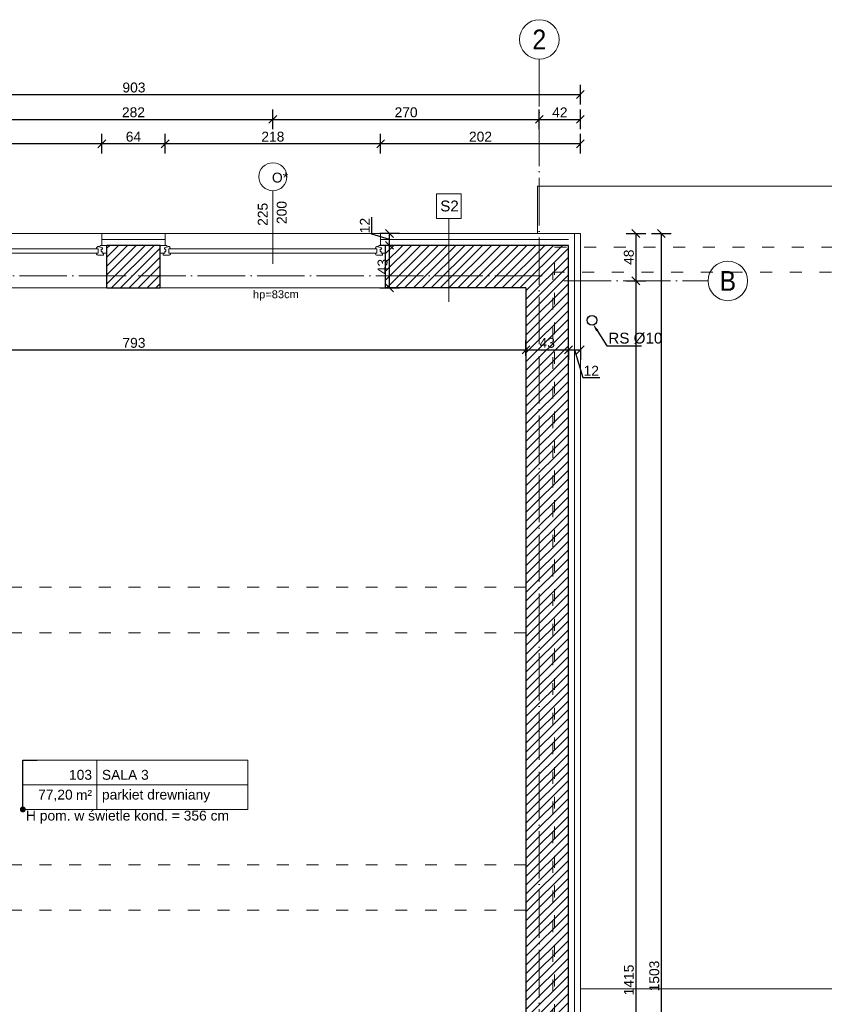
# Model space of a CAD drawing. Header units: millimetres. Extents: x 6506 to 39690, y 6022 to 25261.
# Tile 54 of 59: x 20211 to 21024, y 18873 to 19869. Entities that reach past the tile are written whole.
import ezdxf
from ezdxf import colors
from ezdxf.entities.mleader import LeaderData, LeaderLine
from ezdxf.enums import TextEntityAlignment as Align
from ezdxf.math import Vec2, Vec3

# ---------------------------------------------------------------- set-up
doc = ezdxf.new("R2010")
doc.units = ezdxf.units.MM
for name, pattern in [('ACAD_ISO03W100', [30, 12, -18]), ('ACAD_ISO04W100', [30, 24, -3, 0, -3]), ('DASHED', [19.05, 12.7, -6.35]), ('Osie$0$CONTINOUS', [0])]:
    doc.linetypes.add(name, pattern=pattern)
for name, color, linetype, lineweight, true_color in [('A_HATCH', 7, 'Continuous', 5, 0x999999), ('A_IZOLEACJA TERMI_PROJEKTOWANA', 7, 'Continuous', 15, 0x0089b6), ('A_WIDOK 2PLAN', 7, 'Continuous', 9, 0x666666)]:
    doc.layers.add(name, color=color, linetype=linetype, lineweight=lineweight, true_color=true_color)
for name, color, linetype, lineweight in [('A_KONST_ISTNIEJĄCE', 83, 'Continuous', 25), ('A_OPISY', 40, 'Continuous', 9), ('A_OSIE KONSTRUKCYJNE', 150, 'ACAD_ISO04W100', 5), ('A_STOLARKA OKIENNA', 141, 'Continuous', 15), ('A_WIDOK', 141, 'Continuous', 13), ('A_WIDOK-NAD', 221, 'DASHED', 13), ('A_WYMIAROWANIE', 7, 'Continuous', 9)]:
    doc.layers.add(name, color=color, linetype=linetype, lineweight=lineweight)
doc.layers.add('A_NIEWIDOCZNE  POMOCNICZE', color=252, linetype='ACAD_ISO03W100', lineweight=5, plot=False)
doc.layers.add('A_RYNNY', color=71, linetype='Continuous')
doc.styles.add('ARIAL', font='arial.ttf')
doc.styles.add('DEMIURG_100_opisy', font='arial.ttf', dxfattribs={"width": 0.9, "height": 20})
doc.styles.get("Standard").update_dxf_attribs({"font": 'arial.ttf'})
doc.linetypes.add('BATTING', pattern='A,0.0001,-0.1,[134,ltypeshp.shx,S=0.1,R=0,X=-0.1,Y=0],-0.2,[134,ltypeshp.shx,S=0.1,R=180,X=0.1,Y=0],-0.1', length=0.4001)
doc.dimstyles.new('1 do 100', dxfattribs={"dimtxt": 10, "dimasz": 8, "dimexe": 10, "dimexo": 10, "dimgap": 2, "dimtad": 1, "dimdec": 0, "dimtxsty": 'Standard', "dimblk": 'OBLIQUE', "dimcen": 2.5, "dimadec": 0, "dimazin": 0, "dimtfac": 1, "dimtdec": 0, "dimtmove": 0, "dimatfit": 3, "dimldrblk": 'OBLIQUE', "dimfxl": 10, "dimfxlon": 1, "dimarcsym": 0})

# ---------------------------------------------------------------- blocks, each defined once
blk = doc.blocks.new('*U176')
at = {"color": 144}
for p, q in [((-28, 0), (-28, -8)), ((-28, 0), (-21.32, 0)), ((-28, 0), (-28, -8)), ((-21.32, 0), (-20.74, -1.55)), ((193.32, 0), (192.74, -1.55)), ((200, 0), (193.32, 0)), ((200, 0), (200, -8)), ((-28, -8), (-24.8, -8)), ((-24.8, -8), (-24.8, -9.92)), ((-24.8, -8), (-23.41, -8)), ((-24.8, -9.92), (-18.94, -9.92)), ((-23.76, -2.4), (-20.74, -1.55)), ((-23.76, -3.73), (-23.76, -2.4)), ((-22.39, -3.73), (-23.76, -3.73)), ((-23.41, -8), (-23.41, -6.06)), ((-23.41, -6.06), (-22.39, -6.06)), ((-22.39, -6.06), (-22.39, -3.73)), ((-20.74, -1.55), (-19.89, -1.55)), ((-19.89, -1.55), (-19.99, -1.01)), ((-19.25, -7.98), (-19.25, -3.66)), ((-19.25, -3.66), (-17.62, -3.66)), ((-17.66, -7.98), (-19.25, -7.98)), ((-17.66, -9.03), (-17.66, -7.98)), ((191.25, -3.66), (189.62, -3.66)), ((189.66, -9.03), (189.66, -7.98)), ((189.66, -7.98), (191.25, -7.98)), ((196.8, -9.92), (190.94, -9.92)), ((191.25, -7.98), (191.25, -3.66)), ((191.89, -1.55), (191.99, -1.01)), ((192.74, -1.55), (191.89, -1.55)), ((195.76, -2.4), (192.74, -1.55)), ((194.39, -6.06), (194.39, -3.73)), ((194.39, -3.73), (195.76, -3.73)), ((195.41, -6.06), (194.39, -6.06)), ((195.41, -8), (195.41, -6.06)), ((196.8, -8), (195.41, -8)), ((195.76, -3.73), (195.76, -2.4)), ((200, -8), (196.8, -8)), ((196.8, -8), (196.8, -9.92))]:
    blk.add_line(p, q, dxfattribs=at)
blk.add_lwpolyline([(-19.25, -3.66), (191.25, -3.66), (191.25, -7.98), (-19.25, -7.98)], close=True, dxfattribs=at)
for centre, radius, start, end in [((-20.13, -3.52), 2.51, 356.81051, 86.81051), ((-19.03, -8.42), 1.5, 273.35533, 335.68535), ((192.13, -3.52), 2.51, 93.18949, 183.18949), ((191.03, -8.42), 1.5, 204.31465, 266.64467)]:
    blk.add_arc(centre, radius, start, end, dxfattribs=at)
blk = doc.blocks.new('WARTOŚĆ')
at = {"layer": 'A_OPISY', "color": 144}
blk.add_line((0, 0), (0, 73.97), dxfattribs=at)
blk.add_circle((0, 88.12), 14.15, dxfattribs=at)
blk.add_attdef('OZ', (-9.99, 82.42), '', height=10, dxfattribs=at)
for tag, p in [('S', (-4.03, 32.64)), ('H', (15.09, 32.64))]:
    blk.add_attdef(tag, p, '', height=10, rotation=90, dxfattribs=at)
blk = doc.blocks.new('*U134')
at = {"lineweight": 5}
for p, q in [((-75, -25), (-75, 25)), ((-75, 25), (0, 25)), ((0, 0), (0, 25)), ((0, 25), (152.71, 25)), ((152.71, 25), (152.71, -25)), ((-75, -25), (0, -25)), ((152.71, -25), (0, -25))]:
    blk.add_line(p, q, dxfattribs=at)
at = {"lineweight": 5, "ltscale": 18.5}
for p, q in [((0, 25), (0, -25)), ((-75, 0), (152.71, 0))]:
    blk.add_line(p, q, dxfattribs=at)
at = {"lineweight": 5, "ltscale": 18.5, "insert": (-5, -10.38), "char_height": 10, "attachment_point": 6, "style": 'ARIAL'}
blk.add_mtext('\\A1;m²', dxfattribs=at)
at = {"lineweight": 5, "style": 'ARIAL'}
blk.add_attdef('1NR', text='', height=10, dxfattribs=at).set_placement((-5, 5), align=Align.RIGHT)
blk.add_attdef('2POM', (5, 5), '', height=10, dxfattribs=at)
blk.add_attdef('4PL2', text='', height=10, dxfattribs=at).set_placement((-24.57, -5), align=Align.TOP_RIGHT)
blk.add_attdef('3POS', text='', height=10, dxfattribs=at).set_placement((5, -5), align=Align.TOP_LEFT)
blk = doc.blocks.new('_Dot')
at = {"color": 0, "linetype": 'ByBlock', "lineweight": -2}
blk.add_line((-0.5, 0), (-1, 0), dxfattribs=at)
at = {"color": 0, "linetype": 'ByBlock', "const_width": 0.5}
blk.add_lwpolyline([(-0.25, 0, 1), (0.25, 0, 1)], format="xyb", close=True, dxfattribs=at)
blk = doc.blocks.new('_Oblique')
at = {"color": 0, "linetype": 'ByBlock', "lineweight": -2}
blk.add_line((-0.5, -0.5), (0.5, 0.5), dxfattribs=at)
blk = doc.blocks.new('*D466')
at = {"layer": 'A_WYMIAROWANIE', "color": 0, "lineweight": -2, "ltscale": 2, "transparency": 16777216}
for p, q in [((20575.77, 19733.5), (20575.77, 19753.5)), ((20777.77, 19733.5), (20777.77, 19753.5)), ((20777.77, 19743.5), (20575.77, 19743.5))]:
    blk.add_line(p, q, dxfattribs=at)
at = {"layer": 'Defpoints', "color": 0, "ltscale": 2, "transparency": 16777216}
for p in [(20575.77, 19743.5), (20575.77, 19652.66), (20777.77, 19652.66)]:
    blk.add_point(p, dxfattribs=at)
at = {"layer": 'A_WYMIAROWANIE', "color": 0, "lineweight": -2, "ltscale": 2, "transparency": 16777216, "xscale": 8, "yscale": 8, "zscale": 8, "rotation": 180}
blk.add_blockref('_Oblique', (20575.77, 19743.5), dxfattribs=at)
at = {"layer": 'A_WYMIAROWANIE', "color": 0, "lineweight": -2, "ltscale": 2, "transparency": 16777216, "xscale": 8, "yscale": 8, "zscale": 8}
blk.add_blockref('_Oblique', (20777.77, 19743.5), dxfattribs=at)
at = {"layer": 'A_WYMIAROWANIE', "color": 0, "ltscale": 2, "transparency": 16777216, "insert": (20676.77, 19750.61), "char_height": 10, "attachment_point": 5}
blk.add_mtext('202', dxfattribs=at)
blk = doc.blocks.new('*D467')
at = {"layer": 'A_WYMIAROWANIE', "color": 0, "lineweight": -2, "ltscale": 2, "transparency": 16777216}
for p, q in [((20357.77, 19733.5), (20357.77, 19753.5)), ((20575.77, 19733.5), (20575.77, 19753.5)), ((20575.77, 19743.5), (20357.77, 19743.5))]:
    blk.add_line(p, q, dxfattribs=at)
at = {"layer": 'Defpoints', "color": 0, "ltscale": 2, "transparency": 16777216}
for p in [(20357.77, 19743.5), (20357.77, 19652.66), (20575.77, 19652.66)]:
    blk.add_point(p, dxfattribs=at)
at = {"layer": 'A_WYMIAROWANIE', "color": 0, "lineweight": -2, "ltscale": 2, "transparency": 16777216, "xscale": 8, "yscale": 8, "zscale": 8, "rotation": 180}
blk.add_blockref('_Oblique', (20357.77, 19743.5), dxfattribs=at)
at = {"layer": 'A_WYMIAROWANIE', "color": 0, "lineweight": -2, "ltscale": 2, "transparency": 16777216, "xscale": 8, "yscale": 8, "zscale": 8}
blk.add_blockref('_Oblique', (20575.77, 19743.5), dxfattribs=at)
at = {"layer": 'A_WYMIAROWANIE', "color": 0, "ltscale": 2, "transparency": 16777216, "insert": (20466.77, 19750.61), "char_height": 10, "attachment_point": 5}
blk.add_mtext('218', dxfattribs=at)
blk = doc.blocks.new('*D468')
at = {"layer": 'A_WYMIAROWANIE', "color": 0, "lineweight": -2, "ltscale": 2, "transparency": 16777216}
for p, q in [((20293.77, 19733.5), (20293.77, 19753.5)), ((20357.77, 19733.5), (20357.77, 19753.5)), ((20357.77, 19743.5), (20293.77, 19743.5))]:
    blk.add_line(p, q, dxfattribs=at)
at = {"layer": 'Defpoints', "color": 0, "ltscale": 2, "transparency": 16777216}
for p in [(20293.77, 19743.5), (20293.77, 19652.66), (20357.77, 19652.66)]:
    blk.add_point(p, dxfattribs=at)
at = {"layer": 'A_WYMIAROWANIE', "color": 0, "lineweight": -2, "ltscale": 2, "transparency": 16777216, "xscale": 8, "yscale": 8, "zscale": 8, "rotation": 180}
blk.add_blockref('_Oblique', (20293.77, 19743.5), dxfattribs=at)
at = {"layer": 'A_WYMIAROWANIE', "color": 0, "lineweight": -2, "ltscale": 2, "transparency": 16777216, "xscale": 8, "yscale": 8, "zscale": 8}
blk.add_blockref('_Oblique', (20357.77, 19743.5), dxfattribs=at)
at = {"layer": 'A_WYMIAROWANIE', "color": 0, "ltscale": 2, "transparency": 16777216, "insert": (20325.77, 19750.61), "char_height": 10, "attachment_point": 5}
blk.add_mtext('64', dxfattribs=at)
blk = doc.blocks.new('*D469')
at = {"layer": 'A_WYMIAROWANIE', "color": 0, "lineweight": -2, "ltscale": 2, "transparency": 16777216}
for p, q in [((20075.77, 19733.5), (20075.77, 19753.5)), ((20293.77, 19733.5), (20293.77, 19753.5)), ((20293.77, 19743.5), (20075.77, 19743.5))]:
    blk.add_line(p, q, dxfattribs=at)
at = {"layer": 'Defpoints', "color": 0, "ltscale": 2, "transparency": 16777216}
for p in [(20075.77, 19743.5), (20075.77, 19652.66), (20293.77, 19652.66)]:
    blk.add_point(p, dxfattribs=at)
at = {"layer": 'A_WYMIAROWANIE', "color": 0, "lineweight": -2, "ltscale": 2, "transparency": 16777216, "xscale": 8, "yscale": 8, "zscale": 8, "rotation": 180}
blk.add_blockref('_Oblique', (20075.77, 19743.5), dxfattribs=at)
at = {"layer": 'A_WYMIAROWANIE', "color": 0, "lineweight": -2, "ltscale": 2, "transparency": 16777216, "xscale": 8, "yscale": 8, "zscale": 8}
blk.add_blockref('_Oblique', (20293.77, 19743.5), dxfattribs=at)
at = {"layer": 'A_WYMIAROWANIE', "color": 0, "ltscale": 2, "transparency": 16777216, "insert": (20184.77, 19750.61), "char_height": 10, "attachment_point": 5}
blk.add_mtext('218', dxfattribs=at)
blk = doc.blocks.new('*D473')
at = {"layer": 'A_WYMIAROWANIE', "color": 0, "lineweight": -2, "ltscale": 2, "transparency": 16777216}
for p, q in [((20184.77, 19758.18), (20184.77, 19778.18)), ((20466.77, 19758.18), (20466.77, 19778.18)), ((20184.77, 19768.18), (20466.77, 19768.18))]:
    blk.add_line(p, q, dxfattribs=at)
at = {"layer": 'Defpoints', "color": 0, "ltscale": 2, "transparency": 16777216}
for p in [(20466.77, 19768.18), (20184.77, 19658.94), (20466.77, 19658.94)]:
    blk.add_point(p, dxfattribs=at)
at = {"layer": 'A_WYMIAROWANIE', "color": 0, "lineweight": -2, "ltscale": 2, "transparency": 16777216, "xscale": 8, "yscale": 8, "zscale": 8, "rotation": 180}
blk.add_blockref('_Oblique', (20184.77, 19768.18), dxfattribs=at)
at = {"layer": 'A_WYMIAROWANIE', "color": 0, "lineweight": -2, "ltscale": 2, "transparency": 16777216, "xscale": 8, "yscale": 8, "zscale": 8}
blk.add_blockref('_Oblique', (20466.77, 19768.18), dxfattribs=at)
at = {"layer": 'A_WYMIAROWANIE', "color": 0, "ltscale": 2, "transparency": 16777216, "insert": (20325.77, 19775.29), "char_height": 10, "attachment_point": 5}
blk.add_mtext('282', dxfattribs=at)
blk = doc.blocks.new('*D474')
at = {"layer": 'A_WYMIAROWANIE', "color": 0, "lineweight": -2, "ltscale": 2, "transparency": 16777216}
for p, q in [((20466.77, 19758.18), (20466.77, 19778.18)), ((20736.27, 19758.18), (20736.27, 19778.18)), ((20466.77, 19768.18), (20736.27, 19768.18))]:
    blk.add_line(p, q, dxfattribs=at)
at = {"layer": 'Defpoints', "color": 0, "ltscale": 2, "transparency": 16777216}
for p in [(20736.27, 19768.18), (20736.27, 19707.04), (20466.77, 19658.94)]:
    blk.add_point(p, dxfattribs=at)
at = {"layer": 'A_WYMIAROWANIE', "color": 0, "lineweight": -2, "ltscale": 2, "transparency": 16777216, "xscale": 8, "yscale": 8, "zscale": 8, "rotation": 180}
blk.add_blockref('_Oblique', (20466.77, 19768.18), dxfattribs=at)
at = {"layer": 'A_WYMIAROWANIE', "color": 0, "lineweight": -2, "ltscale": 2, "transparency": 16777216, "xscale": 8, "yscale": 8, "zscale": 8}
blk.add_blockref('_Oblique', (20736.27, 19768.18), dxfattribs=at)
at = {"layer": 'A_WYMIAROWANIE', "color": 0, "ltscale": 2, "transparency": 16777216, "insert": (20601.52, 19775.29), "char_height": 10, "attachment_point": 5}
blk.add_mtext('270', dxfattribs=at)
blk = doc.blocks.new('*D475')
at = {"layer": 'A_WYMIAROWANIE', "color": 0, "lineweight": -2, "ltscale": 2, "transparency": 16777216}
for p, q in [((20736.27, 19758.18), (20736.27, 19778.18)), ((20777.77, 19758.18), (20777.77, 19778.18)), ((20736.27, 19768.18), (20777.77, 19768.18))]:
    blk.add_line(p, q, dxfattribs=at)
at = {"layer": 'Defpoints', "color": 0, "ltscale": 2, "transparency": 16777216}
for p in [(20777.77, 19768.18), (20736.27, 19707.04), (20777.77, 19652.66)]:
    blk.add_point(p, dxfattribs=at)
at = {"layer": 'A_WYMIAROWANIE', "color": 0, "lineweight": -2, "ltscale": 2, "transparency": 16777216, "xscale": 8, "yscale": 8, "zscale": 8, "rotation": 180}
blk.add_blockref('_Oblique', (20736.27, 19768.18), dxfattribs=at)
at = {"layer": 'A_WYMIAROWANIE', "color": 0, "lineweight": -2, "ltscale": 2, "transparency": 16777216, "xscale": 8, "yscale": 8, "zscale": 8}
blk.add_blockref('_Oblique', (20777.77, 19768.18), dxfattribs=at)
at = {"layer": 'A_WYMIAROWANIE', "color": 0, "ltscale": 2, "transparency": 16777216, "insert": (20757.02, 19775.2), "char_height": 10, "attachment_point": 5}
blk.add_mtext('42', dxfattribs=at)
blk = doc.blocks.new('*D476')
at = {"layer": 'A_WYMIAROWANIE', "color": 0, "lineweight": -2, "ltscale": 2, "transparency": 16777216}
for p, q in [((19874.77, 19783.25), (19874.77, 19803.25)), ((20777.77, 19783.25), (20777.77, 19803.25)), ((19874.77, 19793.25), (20777.77, 19793.25))]:
    blk.add_line(p, q, dxfattribs=at)
at = {"layer": 'Defpoints', "color": 0, "ltscale": 2, "transparency": 16777216}
for p in [(20777.77, 19793.25), (19874.77, 19652.66), (20777.77, 19652.66)]:
    blk.add_point(p, dxfattribs=at)
at = {"layer": 'A_WYMIAROWANIE', "color": 0, "lineweight": -2, "ltscale": 2, "transparency": 16777216, "xscale": 8, "yscale": 8, "zscale": 8, "rotation": 180}
blk.add_blockref('_Oblique', (19874.77, 19793.25), dxfattribs=at)
at = {"layer": 'A_WYMIAROWANIE', "color": 0, "lineweight": -2, "ltscale": 2, "transparency": 16777216, "xscale": 8, "yscale": 8, "zscale": 8}
blk.add_blockref('_Oblique', (20777.77, 19793.25), dxfattribs=at)
at = {"layer": 'A_WYMIAROWANIE', "color": 0, "ltscale": 2, "transparency": 16777216, "insert": (20326.27, 19800.36), "char_height": 10, "attachment_point": 5}
blk.add_mtext('903', dxfattribs=at)
blk = doc.blocks.new('*D479')
at = {"layer": 'A_WYMIAROWANIE', "color": 0, "lineweight": -2, "ltscale": 2, "transparency": 16777216}
for p, q in [((19929.77, 19544.83), (19929.77, 19524.83)), ((20722.77, 19528.88), (20722.77, 19544.83)), ((19929.77, 19534.83), (20722.77, 19534.83))]:
    blk.add_line(p, q, dxfattribs=at)
at = {"layer": 'Defpoints', "color": 0, "ltscale": 2, "transparency": 16777216}
for p in [(19929.77, 19555.17), (20722.77, 19534.83), (20722.77, 19518.88)]:
    blk.add_point(p, dxfattribs=at)
at = {"layer": 'A_WYMIAROWANIE', "color": 0, "lineweight": -2, "ltscale": 2, "transparency": 16777216, "xscale": 8, "yscale": 8, "zscale": 8, "rotation": 180}
blk.add_blockref('_Oblique', (19929.77, 19534.83), dxfattribs=at)
at = {"layer": 'A_WYMIAROWANIE', "color": 0, "lineweight": -2, "ltscale": 2, "transparency": 16777216, "xscale": 8, "yscale": 8, "zscale": 8}
blk.add_blockref('_Oblique', (20722.77, 19534.83), dxfattribs=at)
at = {"layer": 'A_WYMIAROWANIE', "color": 0, "ltscale": 2, "transparency": 16777216, "insert": (20326.27, 19541.94), "char_height": 10, "attachment_point": 5}
blk.add_mtext('793', dxfattribs=at)
blk = doc.blocks.new('*D480')
at = {"layer": 'A_WYMIAROWANIE', "color": 0, "lineweight": -2, "ltscale": 2, "transparency": 16777216}
for p, q in [((20722.77, 19528.88), (20722.77, 19544.83)), ((20722.77, 19534.83), (20765.77, 19534.83)), ((20765.77, 19536.43), (20765.77, 19524.83))]:
    blk.add_line(p, q, dxfattribs=at)
at = {"layer": 'Defpoints', "color": 0, "ltscale": 2, "transparency": 16777216}
for p in [(20765.77, 19546.43), (20765.77, 19534.83), (20722.77, 19518.88)]:
    blk.add_point(p, dxfattribs=at)
at = {"layer": 'A_WYMIAROWANIE', "color": 0, "lineweight": -2, "ltscale": 2, "transparency": 16777216, "xscale": 8, "yscale": 8, "zscale": 8, "rotation": 180}
blk.add_blockref('_Oblique', (20722.77, 19534.83), dxfattribs=at)
at = {"layer": 'A_WYMIAROWANIE', "color": 0, "lineweight": -2, "ltscale": 2, "transparency": 16777216, "xscale": 8, "yscale": 8, "zscale": 8}
blk.add_blockref('_Oblique', (20765.77, 19534.83), dxfattribs=at)
at = {"layer": 'A_WYMIAROWANIE', "color": 0, "ltscale": 2, "transparency": 16777216, "insert": (20744.27, 19541.94), "char_height": 10, "attachment_point": 5}
blk.add_mtext('43', dxfattribs=at)
blk = doc.blocks.new('*D481')
at = {"layer": 'A_WYMIAROWANIE', "color": 0, "lineweight": -2, "ltscale": 2, "transparency": 16777216}
for p, q in [((20765.77, 19536.43), (20765.77, 19524.83)), ((20765.77, 19534.83), (20777.77, 19534.83)), ((20771.77, 19534.83), (20780.19, 19506.77)), ((20777.77, 19536.43), (20777.77, 19524.83)), ((20780.19, 19506.77), (20797.47, 19506.77))]:
    blk.add_line(p, q, dxfattribs=at)
at = {"layer": 'Defpoints', "color": 0, "ltscale": 2, "transparency": 16777216}
for p in [(20765.77, 19546.43), (20777.77, 19546.43), (20777.77, 19534.83)]:
    blk.add_point(p, dxfattribs=at)
at = {"layer": 'A_WYMIAROWANIE', "color": 0, "lineweight": -2, "ltscale": 2, "transparency": 16777216, "xscale": 8, "yscale": 8, "zscale": 8, "rotation": 180}
blk.add_blockref('_Oblique', (20765.77, 19534.83), dxfattribs=at)
at = {"layer": 'A_WYMIAROWANIE', "color": 0, "lineweight": -2, "ltscale": 2, "transparency": 16777216, "xscale": 8, "yscale": 8, "zscale": 8}
blk.add_blockref('_Oblique', (20777.77, 19534.83), dxfattribs=at)
at = {"layer": 'A_WYMIAROWANIE', "color": 0, "ltscale": 2, "transparency": 16777216, "insert": (20788.83, 19513.79), "char_height": 10, "attachment_point": 5}
blk.add_mtext('12', dxfattribs=at)
blk = doc.blocks.new('*D504')
at = {"layer": 'A_WYMIAROWANIE', "color": 0, "lineweight": -2, "ltscale": 2, "transparency": 16777216}
for p, q in [((20592.76, 19640.66), (20574.84, 19640.66)), ((20584.84, 19597.66), (20584.84, 19640.66)), ((20574.84, 19597.66), (20594.84, 19597.66))]:
    blk.add_line(p, q, dxfattribs=at)
at = {"layer": 'Defpoints', "color": 0, "ltscale": 2, "transparency": 16777216}
for p in [(20584.84, 19640.66), (20602.76, 19640.66), (20517.32, 19597.66)]:
    blk.add_point(p, dxfattribs=at)
at = {"layer": 'A_WYMIAROWANIE', "color": 0, "lineweight": -2, "ltscale": 2, "transparency": 16777216, "xscale": 8, "yscale": 8, "zscale": 8}
for p, rotation in [((20584.84, 19640.66), 90), ((20584.84, 19597.66), 270)]:
    blk.add_blockref('_Oblique', p, dxfattribs=dict(at, rotation=rotation))
at = {"layer": 'A_WYMIAROWANIE', "color": 0, "ltscale": 2, "transparency": 16777216, "insert": (20577.73, 19619.16), "char_height": 10, "attachment_point": 5, "rotation": 90}
blk.add_mtext('43', dxfattribs=at)
blk = doc.blocks.new('*D505')
at = {"layer": 'A_WYMIAROWANIE', "color": 0, "lineweight": -2, "ltscale": 2, "transparency": 16777216}
for p, q in [((20566.82, 19652.07), (20566.82, 19669.35)), ((20584.84, 19646.66), (20566.82, 19652.07)), ((20594.84, 19652.66), (20574.84, 19652.66)), ((20584.84, 19640.66), (20584.84, 19652.66)), ((20592.76, 19640.66), (20574.84, 19640.66))]:
    blk.add_line(p, q, dxfattribs=at)
at = {"layer": 'Defpoints', "color": 0, "ltscale": 2, "transparency": 16777216}
for p in [(20584.84, 19652.66), (20608.55, 19652.66), (20602.76, 19640.66)]:
    blk.add_point(p, dxfattribs=at)
at = {"layer": 'A_WYMIAROWANIE', "color": 0, "lineweight": -2, "ltscale": 2, "transparency": 16777216, "xscale": 8, "yscale": 8, "zscale": 8}
for p, rotation in [((20584.84, 19652.66), 90), ((20584.84, 19640.66), 270)]:
    blk.add_blockref('_Oblique', p, dxfattribs=dict(at, rotation=rotation))
at = {"layer": 'A_WYMIAROWANIE', "color": 0, "ltscale": 2, "transparency": 16777216, "insert": (20559.8, 19660.71), "char_height": 10, "attachment_point": 5, "rotation": 90}
blk.add_mtext('12', dxfattribs=at)
blk = doc.blocks.new('*D512')
at = {"layer": 'A_WYMIAROWANIE', "color": 0, "lineweight": -2, "ltscale": 2, "transparency": 16777216}
for p, q in [((20823.94, 19652.66), (20843.94, 19652.66)), ((20833.94, 19652.66), (20833.94, 19604.66)), ((20823.94, 19604.66), (20843.94, 19604.66))]:
    blk.add_line(p, q, dxfattribs=at)
at = {"layer": 'Defpoints', "color": 0, "ltscale": 2, "transparency": 16777216}
for p in [(20777.77, 19652.66), (20777.77, 19604.66), (20833.94, 19604.66)]:
    blk.add_point(p, dxfattribs=at)
at = {"layer": 'A_WYMIAROWANIE', "color": 0, "lineweight": -2, "ltscale": 2, "transparency": 16777216, "xscale": 8, "yscale": 8, "zscale": 8}
for p, rotation in [((20833.94, 19652.66), 90), ((20833.94, 19604.66), 270)]:
    blk.add_blockref('_Oblique', p, dxfattribs=dict(at, rotation=rotation))
at = {"layer": 'A_WYMIAROWANIE', "color": 0, "ltscale": 2, "transparency": 16777216, "insert": (20826.83, 19628.66), "char_height": 10, "attachment_point": 5, "rotation": 90}
blk.add_mtext('48', dxfattribs=at)
blk = doc.blocks.new('*D513')
at = {"layer": 'A_WYMIAROWANIE', "color": 0, "lineweight": -2, "ltscale": 2, "transparency": 16777216}
for p, q in [((20823.94, 19604.66), (20843.94, 19604.66)), ((20833.94, 19604.66), (20833.94, 18189.66)), ((20843.94, 18189.66), (20823.94, 18189.66))]:
    blk.add_line(p, q, dxfattribs=at)
at = {"layer": 'Defpoints', "color": 0, "ltscale": 2, "transparency": 16777216}
for p in [(20777.77, 19604.66), (20833.94, 18189.66), (20906.91, 18189.66)]:
    blk.add_point(p, dxfattribs=at)
at = {"layer": 'A_WYMIAROWANIE', "color": 0, "lineweight": -2, "ltscale": 2, "transparency": 16777216, "xscale": 8, "yscale": 8, "zscale": 8}
for p, rotation in [((20833.94, 19604.66), 90), ((20833.94, 18189.66), 270)]:
    blk.add_blockref('_Oblique', p, dxfattribs=dict(at, rotation=rotation))
at = {"layer": 'A_WYMIAROWANIE', "color": 0, "ltscale": 2, "transparency": 16777216, "insert": (20826.83, 18897.16), "char_height": 10, "attachment_point": 5, "rotation": 90}
blk.add_mtext('1415', dxfattribs=at)
blk = doc.blocks.new('*D515')
at = {"layer": 'A_WYMIAROWANIE', "color": 0, "lineweight": -2, "ltscale": 2, "transparency": 16777216}
for p, q in [((20849.68, 19652.66), (20869.68, 19652.66)), ((20859.68, 18149.66), (20859.68, 19652.66)), ((20849.68, 18149.66), (20869.68, 18149.66))]:
    blk.add_line(p, q, dxfattribs=at)
at = {"layer": 'Defpoints', "color": 0, "ltscale": 2, "transparency": 16777216}
for p in [(20777.77, 19652.66), (20859.68, 19652.66), (20777.77, 18149.66)]:
    blk.add_point(p, dxfattribs=at)
at = {"layer": 'A_WYMIAROWANIE', "color": 0, "lineweight": -2, "ltscale": 2, "transparency": 16777216, "xscale": 8, "yscale": 8, "zscale": 8}
for p, rotation in [((20859.68, 19652.66), 90), ((20859.68, 18149.66), 270)]:
    blk.add_blockref('_Oblique', p, dxfattribs=dict(at, rotation=rotation))
at = {"layer": 'A_WYMIAROWANIE', "color": 0, "ltscale": 2, "transparency": 16777216, "insert": (20852.57, 18901.16), "char_height": 10, "attachment_point": 5, "rotation": 90}
blk.add_mtext('1503', dxfattribs=at)

msp = doc.modelspace()

# ---------------------------------------------------------------- hatches: boundary and pattern name
at = {"layer": 'A_HATCH'}
h = msp.add_hatch(dxfattribs=at)
h.set_pattern_fill('ANSI31', color=256, scale=2)
h.set_pattern_definition([(45, (-3039.768, 690.5185), (-4.490128, 4.490128), [])])
h.paths.add_polyline_path([(20765.77, 18435.66), (20765.77, 19640.66), (20580.77, 19640.66), (20580.77, 19597.66), (20722.77, 19597.66), (20722.77, 18722.66), (20707.77, 18722.66), (20707.77, 18463.66), (20594.77, 18463.66), (20594.77, 18437.66), (20710.77, 18437.66), (20710.77, 18334.66), (20722.77, 18334.66), (20722.77, 18204.66), (20462.77, 18204.66), (20462.77, 18161.66), (20765.77, 18161.66)])
h.paths.add_polyline_path([(20733.27, 18362.64), (20719.27, 18362.64), (20719.27, 18376.64), (20733.27, 18376.64)], flags=16)
h.paths.add_polyline_path([(20716.27, 18558.49), (20716.27, 18572.49)], flags=16)
h.paths.add_polyline_path([(20234.77, 18194.66), (20069.77, 18194.66), (20069.77, 18198.66), (19929.77, 18198.66), (19929.77, 18204.66), (19929.77, 18223.66), (19886.77, 18223.66), (19886.77, 18161.66), (20234.77, 18161.66)])
h.paths.add_polyline_path([(19929.77, 19597.66), (20070.77, 19597.66), (20070.77, 19640.66), (19886.77, 19640.66), (19886.77, 18699.66), (19929.77, 18699.66)])
h.paths.add_polyline_path([(20352.77, 19640.66), (20298.77, 19640.66), (20298.77, 19597.66), (20352.77, 19597.66)])

# ---------------------------------------------------------------- linework, layer by layer
at = {"layer": 'A_IZOLEACJA TERMI_PROJEKTOWANA', "ltscale": 2}
for p, q in [((20293.77, 19640.66), (20293.77, 19652.66)), ((20357.77, 19640.66), (20357.77, 19652.66)), ((20575.77, 19640.66), (20575.77, 19652.66))]:
    msp.add_line(p, q, dxfattribs=at)
for points in [[(20357.77, 19652.66), (20293.77, 19652.66)], [(20457.77, 18149.66), (20777.77, 18149.66), (20777.77, 19652.66)], [(20777.77, 19652.66), (20575.77, 19652.66)]]:
    msp.add_lwpolyline(points, dxfattribs=at)
at = {"layer": 'A_IZOLEACJA TERMI_PROJEKTOWANA', "linetype": 'BATTING', "ltscale": 14}
for points in [[(20457.77, 18155.66), (20771.77, 18155.66), (20771.77, 19652.66)], [(20357.77, 19646.66), (20293.77, 19646.66)], [(20765.77, 19646.66), (20575.77, 19646.66)]]:
    msp.add_lwpolyline(points, dxfattribs=at)
at = {"layer": 'A_KONST_ISTNIEJĄCE', "ltscale": 2}
for p, q in [((20298.77, 19597.66), (20298.77, 19640.66)), ((20352.77, 19597.66), (20352.77, 19640.66)), ((20580.77, 19597.66), (20580.77, 19640.66)), ((20298.77, 19597.66), (20352.77, 19597.66)), ((20722.77, 19597.66), (20580.77, 19597.66)), ((20722.77, 19597.66), (20722.77, 18722.66))]:
    msp.add_line(p, q, dxfattribs=at)
for points in [[(20352.77, 19640.66), (20298.77, 19640.66)], [(20765.77, 18435.66), (20765.77, 19640.66), (20580.77, 19640.66)]]:
    msp.add_lwpolyline(points, dxfattribs=at)
at = {"layer": 'A_NIEWIDOCZNE  POMOCNICZE', "ltscale": 2}
msp.add_lwpolyline([(19929.77, 19597.66), (20722.77, 19597.66), (20722.77, 18722.66), (20707.77, 18722.66), (20707.77, 18463.66), (20398.77, 18463.66), (20398.77, 18726.66), (19929.77, 18726.66), (19929.77, 19597.66)], dxfattribs=at)
at = {"layer": 'A_OPISY'}
msp.add_line((20644.87, 19583.49), (20644.87, 19667.95), dxfattribs=at)
msp.add_lwpolyline([(20632.37, 19667.95), (20657.37, 19667.95), (20657.37, 19692.95), (20632.37, 19692.95)], close=True, dxfattribs=at)
at = {"layer": 'A_OSIE KONSTRUKCYJNE', "ltscale": 2}
for p, q in [((20736.27, 19829.05), (20736.27, 17971.86)), ((19729.58, 19609.66), (20741.44, 19609.66)), ((20760.96, 19604.66), (20906.91, 19604.66))]:
    msp.add_line(p, q, dxfattribs=at)
at = {"layer": 'A_OSIE KONSTRUKCYJNE', "linetype": 'Continuous'}
for centre in [(20736.27, 19849.05), (20926.91, 19604.66)]:
    msp.add_circle(centre, 20, dxfattribs=at)
at = {"layer": 'A_RYNNY'}
msp.add_circle((20789.6, 19564.82), 5, dxfattribs=at)
at = {"layer": 'A_WIDOK', "ltscale": 2}
for p, q in [((20293.77, 19652.66), (20075.77, 19652.66)), ((20575.77, 19652.66), (20357.77, 19652.66)), ((20070.77, 19597.66), (20298.77, 19597.66)), ((20352.77, 19597.66), (20580.77, 19597.66)), ((20777.77, 18888.16), (21649.77, 18888.16))]:
    msp.add_line(p, q, dxfattribs=at)
msp.add_lwpolyline([(20734.27, 19652.66), (20734.27, 19700.66), (22419.77, 19700.66), (22419.77, 18104.66), (21976.77, 18104.66), (21976.77, 17840.66), (20734.27, 17840.66), (20328.27, 17840.66), (20328.27, 18149.66)], dxfattribs=at)
at = {"layer": 'A_WIDOK 2PLAN', "linetype": 'ACAD_ISO03W100'}
for points in [[(22357.77, 18320.66), (22357.77, 18166.66), (21887.77, 18166.66), (21887.77, 18320.66), (20751.77, 18320.66), (20751.77, 19638.66), (22357.77, 19638.66)], [(22332.77, 18320.66), (22332.77, 18191.66), (21912.77, 18191.66), (21912.77, 18345.66), (20749.77, 18345.66), (20749.77, 19613.66), (22332.77, 19613.66)]]:
    msp.add_lwpolyline(points, close=True, dxfattribs=at)
at = {"layer": 'A_WIDOK-NAD', "linetype": 'ACAD_ISO03W100'}
for p, q in [((20722.77, 19294.66), (19929.77, 19294.66)), ((20722.77, 19248.66), (19929.77, 19248.66)), ((20722.77, 19013.66), (19929.77, 19013.66)), ((20722.77, 18967.66), (19929.77, 18967.66))]:
    msp.add_line(p, q, dxfattribs=at)

# ---------------------------------------------------------------- block references
at = {"layer": 'A_OPISY', "color": 144, "transparency": 33554559}
ref = msp.add_blockref('WARTOŚĆ', (20466.77, 19621.95), dxfattribs=dict(at, xscale=-1))
ref.add_attrib('S', '200', (20480.67, 19662.24), dxfattribs={"color": 0, "height": 10, "rotation": 90})
ref.add_attrib('H', '225', (20461.54, 19660.39), dxfattribs={"color": 0, "height": 10, "rotation": 90})
ref.add_attrib('OZ', 'O*', (20465.84, 19704.24), dxfattribs={"color": 0, "height": 10})
at = {"layer": 'A_OPISY'}
msp.add_blockref('*U134', (20288.88, 19094.79), dxfattribs=at).add_auto_attribs({'1NR': '103', '2POM': 'SALA 3', '3POS': 'parkiet drewniany', '4PL2': '77,20'})
at = {"layer": 'A_STOLARKA OKIENNA', "transparency": 33554559, "xscale": -1}
for p in [(20270.77, 19640.66), (20552.77, 19640.66)]:
    msp.add_blockref('*U176', p, dxfattribs=at)

# ---------------------------------------------------------------- texts
at = {"layer": 'A_OPISY'}
for s, p in [('S2', (20636.04, 19675.01)), ('RS %%C10', (20806.06, 19541.28))]:
    msp.add_text(s, height=11, dxfattribs=at).set_placement(p)
at = {"layer": 'A_OPISY', "transparency": 33554559, "insert": (20469.85, 19589.92), "char_height": 8, "attachment_point": 5, "rotation": 0.4248}
msp.add_mtext_dynamic_manual_height_columns('hp=83cm', width=44.3905, gutter_width=12.5, heights=[0], dxfattribs=at)
at = {"layer": 'A_OPISY', "insert": (20217.06, 19068.53), "char_height": 10, "attachment_point": 1}
msp.add_mtext_dynamic_manual_height_columns('H pom. w świetle kond. = 356 cm', width=254.3544, gutter_width=0, heights=[12.82], dxfattribs=at)
at = {"layer": 'A_OSIE KONSTRUKCYJNE', "linetype": 'Osie$0$CONTINOUS', "style": 'DEMIURG_100_opisy', "width": 0.9}
for s, p in [('2', (20736.27, 19849.05)), ('B', (20926.91, 19604.66))]:
    msp.add_text(s, height=20, dxfattribs=at).set_placement(p, align=Align.MIDDLE_CENTER)

# ---------------------------------------------------------------- dimensions: what is measured, and where the dimension line sits
at = {"layer": 'A_WYMIAROWANIE', "ltscale": 2}
for base, p1, p2, picture, middle in [((20777.77, 19793.25), (19874.77, 19652.66), (20777.77, 19652.66), '*D476', (20326.27, 19800.36)), ((20575.77, 19743.5), (20777.77, 19652.66), (20575.77, 19652.66), '*D466', (20676.77, 19750.61))]:
    dim = msp.add_linear_dim(base=base, p1=p1, p2=p2, dimstyle='1 do 100', dxfattribs=at)
    dim.commit()
    dim.dimension.update_dxf_attribs({"geometry": picture, "text_midpoint": middle})
for base, p1, p2, picture, middle in [((20466.77, 19768.18), (20184.77, 19658.94), (20466.77, 19658.94), '*D473', (20325.77, 19775.29)), ((20736.26725364, 19768.18221712), (20466.76725364, 19658.94075458), (20736.26725364, 19707.04180222), '*D474', (20601.51725364, 19775.287947)), ((20777.76725364, 19768.18221712), (20736.26725364, 19707.04180222), (20777.76725364, 19652.66011344), '*D475', (20757.01725364, 19775.20268097)), ((20075.77, 19743.5), (20293.77, 19652.66), (20075.77, 19652.66), '*D469', (20184.77, 19750.61)), ((20293.77, 19743.5), (20357.77, 19652.66), (20293.77, 19652.66), '*D468', (20325.77, 19750.61)), ((20357.77, 19743.5), (20575.77, 19652.66), (20357.77, 19652.66), '*D467', (20466.77, 19750.61)), ((20722.77, 19534.83), (19929.77, 19555.17), (20722.77, 19518.88), '*D479', (20326.27, 19541.94)), ((20765.77, 19534.83), (20722.77, 19518.88), (20765.77, 19546.43), '*D480', (20744.27, 19541.94)), ((20777.77, 19534.83), (20765.77, 19546.43), (20777.77, 19546.43), '*D481', (20782.19, 19513.79))]:
    dim = msp.add_linear_dim(base=base, p1=p1, p2=p2, dimstyle='1 do 100', override={"dimtmove": 1}, dxfattribs=at)
    dim.commit()
    dim.dimension.update_dxf_attribs({"geometry": picture, "text_midpoint": middle})
for base, p1, p2, picture, middle in [((20584.84, 19652.66), (20602.76, 19640.66), (20608.55, 19652.66), '*D505', (20559.8, 19654.07)), ((20584.84, 19640.66), (20517.32, 19597.66), (20602.76, 19640.66), '*D504', (20577.73, 19619.16)), ((20833.94, 18189.66), (20777.77, 19604.66), (20906.91, 18189.66), '*D513', (20826.83, 18897.16))]:
    dim = msp.add_linear_dim(base=base, p1=p1, p2=p2, angle=90, dimstyle='1 do 100', override={"dimtmove": 1}, dxfattribs=at)
    dim.commit()
    dim.dimension.update_dxf_attribs({"geometry": picture, "text_midpoint": middle})
for base, p1, p2, picture, middle in [((20833.94, 19604.66), (20777.77, 19652.66), (20777.77, 19604.66), '*D512', (20826.83, 19628.66)), ((20859.68, 19652.66), (20777.77, 18149.66), (20777.77, 19652.66), '*D515', (20852.57, 18901.16))]:
    dim = msp.add_linear_dim(base=base, p1=p1, p2=p2, angle=90, dimstyle='1 do 100', dxfattribs=at)
    dim.commit()
    dim.dimension.update_dxf_attribs({"geometry": picture, "text_midpoint": middle})

# ---------------------------------------------------------------- leaders
at = {"layer": 'A_OPISY'}
ml = msp.add_multileader_mtext('Standard', dxfattribs=at)
ml.set_content('', color=256)
ml.set_leader_properties()
ml.build(insert=Vec2(0, 0))
ml.multileader.update_dxf_attribs({"dogleg_length": 35, "arrow_head_size": 8})
ctx = ml.context
ctx.base_point, ctx.arrow_head_size, ctx.plane_origin = Vec3(20839.69, 19538.95), 8, Vec3(20830.15, 19554.68)
notes = []
notes.append((ctx, [(1, (1, 1, 0), (20804.69, 19538.95), (1, 0), 35, [(0, [(20790.51, 19561.09)], 0, [])])]))
ctx.mtext.insert, ctx.mtext.flow_direction = Vec3(20841.69, 19540.95), 5
ml = msp.add_multileader_mtext('Standard', dxfattribs=at)
ml.set_content('', color=256)
ml.set_leader_properties()
ml.set_arrow_properties(name='DOT')
ml.build(insert=Vec2(0, 0))
ml.multileader.update_dxf_attribs({"arrow_head_size": 6})
ctx = ml.context
ctx.base_point, ctx.arrow_head_size, ctx.plane_origin = Vec3(20228.4, 19119.79), 6, Vec3(20011.86, 19587.49)
notes.append((ctx, [(0, (1, 1, 0), (20213.88, 19119.79), (1, 0), 14.52, [(0, [(20213.88, 19069.79)], 0, [])])]))
ctx.mtext.insert, ctx.mtext.flow_direction = Vec3(20230.4, 19121.79), 5
for ctx, leaders in notes:
    for number, flags, end, landing, length, lines in leaders:
        leader = LeaderData()
        leader.index, (leader.has_last_leader_line, leader.has_dogleg_vector, leader.attachment_direction) = number, flags
        leader.last_leader_point, leader.dogleg_vector, leader.dogleg_length = Vec3(end), Vec3(landing), length
        for number, points, colour, breaks in lines:
            line = LeaderLine()
            line.index, line.vertices, line.color, line.breaks = number, Vec3.list(points), colors.encode_raw_color(colour), breaks
            leader.lines.append(line)
        ctx.leaders.append(leader)

doc.saveas('drawing.dxf')
